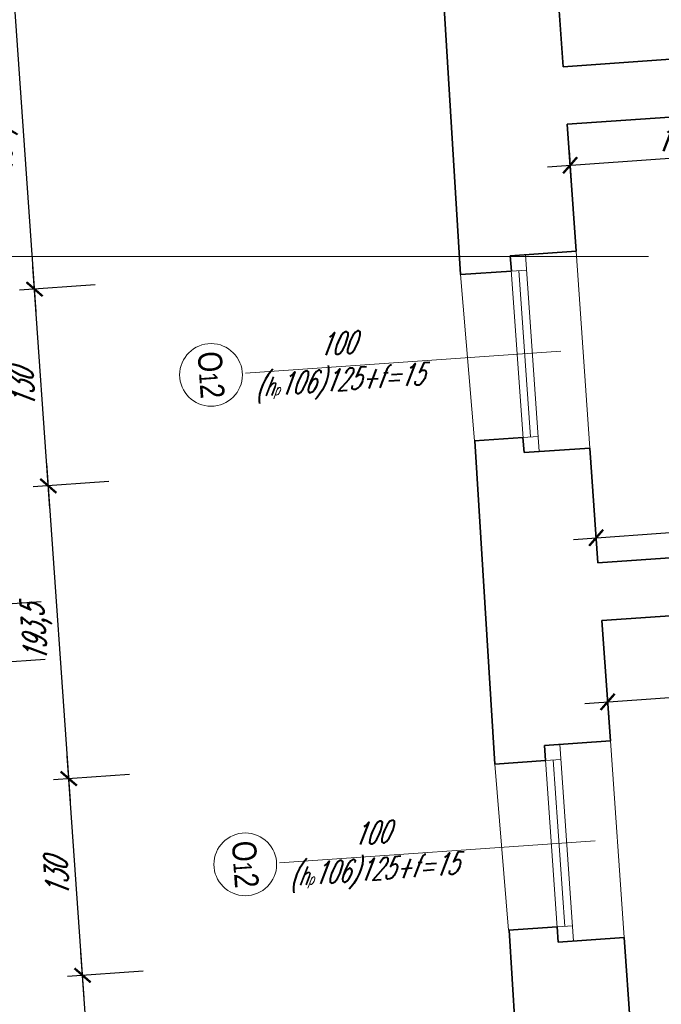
# Model space of a CAD drawing. Header units: millimetres. Extents: x 402 to 79005, y -7782 to 89952.
# Tile 198 of 256: x 21719 to 22141, y 37184 to 37833. Entities that reach past the tile are written whole.
import ezdxf

# ---------------------------------------------------------------- set-up
doc = ezdxf.new("R2010")
doc.units = ezdxf.units.MM
doc.header["$LTSCALE"] = 10
doc.layers.get('0').update_dxf_attribs({"lineweight": 0})
doc.layers.get('Defpoints').update_dxf_attribs({"color": 253})
for name, color, linetype, lineweight in [('01 parter - ściany', 253, 'Continuous', 35), ('03-01_okna', 253, 'Continuous', 15), ('04-1_widok', 253, 'Continuous', 5), ('05-01_wymiary', 253, 'Continuous', 5), ('05-03_opis', 253, 'Continuous', 5)]:
    doc.layers.add(name, color=color, linetype=linetype, lineweight=lineweight)
doc.styles.add('ariel', font='ARIAL.TTF', dxfattribs={"width": 0.8})
doc.styles.add('ariel_wym', font='simplex.shx', dxfattribs={"width": 0.65, "oblique": 25})
doc.dimstyles.new('ariel 50', dxfattribs={"dimtxt": 15, "dimasz": 10, "dimexe": 10, "dimexo": 0, "dimgap": 5, "dimtad": 1, "dimdec": 1, "dimrnd": 0.5, "dimtxsty": 'ariel_wym', "dimblk": 'ARCHTICK', "dimcen": 2.5, "dimdle": 15, "dimazin": 0, "dimtfac": 1, "dimtdec": 1, "dimtix": 1, "dimtmove": 0, "dimatfit": 3, "dimldrblk": 'DOT', "dimfxl": 0, "dimarcsym": 0})
doc.dimstyles.new('ariel 50 wnętrze', dxfattribs={"dimtxt": 15, "dimasz": 10, "dimexe": 10, "dimexo": 0, "dimgap": 5, "dimtad": 1, "dimdec": 1, "dimrnd": 0.5, "dimtxsty": 'ariel_wym', "dimblk": 'ARCHTICK', "dimcen": 2.5, "dimdle": 15, "dimazin": 0, "dimtfac": 1, "dimtdec": 1, "dimtix": 1, "dimtmove": 0, "dimatfit": 3, "dimldrblk": 'DOT', "dimfxl": 0, "dimarcsym": 0})

# ---------------------------------------------------------------- blocks, each defined once
blk = doc.blocks.new('_ArchTick')
at = {"color": 0, "linetype": 'ByBlock', "const_width": 0.15}
blk.add_lwpolyline([(-0.5, -0.5), (0.5, 0.5)], dxfattribs=at)
blk = doc.blocks.new('*D41')
at = {"layer": '05-01_wymiary', "color": 0, "lineweight": -2}
for p, q in [((21775.66, 36978.18), (21758.88, 37218.09)), ((21799.83, 37205.92), (21749.96, 37202.43)), ((21814.52, 36995.93), (21764.64, 36992.45))]:
    blk.add_line(p, q, dxfattribs=at)
at = {"layer": 'Defpoints', "color": 0}
for p in [(22116.88, 37228.09), (21759.93, 37203.13), (22131.56, 37018.1)]:
    blk.add_point(p, dxfattribs=at)
at = {"layer": '05-01_wymiary', "color": 0, "lineweight": -2, "xscale": 10, "yscale": 10, "zscale": 10}
for p, rotation in [((21759.93, 37203.13), 94.00000000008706), ((21774.61, 36993.14), 274.0000000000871)]:
    blk.add_blockref('_ArchTick', p, dxfattribs=dict(at, rotation=rotation))
at = {"layer": '05-01_wymiary', "color": 0, "insert": (21753.38, 37097.16), "char_height": 15, "attachment_point": 5, "rotation": 94, "style": 'ariel_wym'}
blk.add_mtext('210,5', dxfattribs=at)
blk = doc.blocks.new('_Dot')
at = {"color": 0, "linetype": 'ByBlock', "lineweight": -2}
blk.add_line((-0.5, 0), (-1, 0), dxfattribs=at)
at = {"color": 0, "linetype": 'ByBlock', "const_width": 0.5}
blk.add_lwpolyline([(-0.25, 0, 1), (0.25, 0, 1)], format="xyb", close=True, dxfattribs=at)
blk = doc.blocks.new('*D42')
at = {"layer": '05-01_wymiary', "color": 0, "lineweight": -2}
for p, q in [((21760.98, 37188.17), (21749.82, 37347.78)), ((21790.77, 37335.6), (21740.89, 37332.12)), ((21799.83, 37205.92), (21749.96, 37202.43))]:
    blk.add_line(p, q, dxfattribs=at)
at = {"layer": 'Defpoints', "color": 0}
for p in [(22107.81, 37357.77), (21750.86, 37332.81), (22116.88, 37228.09)]:
    blk.add_point(p, dxfattribs=at)
at = {"layer": '05-01_wymiary', "color": 0, "lineweight": -2, "xscale": 10, "yscale": 10, "zscale": 10}
for p, rotation in [((21750.86, 37332.81), 94.000000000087), ((21759.93, 37203.13), 274.000000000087)]:
    blk.add_blockref('_ArchTick', p, dxfattribs=dict(at, rotation=rotation))
at = {"layer": '05-01_wymiary', "color": 0, "insert": (21742.93, 37267.1), "char_height": 15, "attachment_point": 5, "rotation": 94, "style": 'ariel_wym'}
blk.add_mtext('130', dxfattribs=at)
blk = doc.blocks.new('*D43')
at = {"layer": '05-01_wymiary', "color": 0, "lineweight": -2}
for p, q in [((21751.91, 37317.85), (21736.32, 37540.81)), ((21777.27, 37528.63), (21727.39, 37525.14)), ((21790.77, 37335.6), (21740.89, 37332.12))]:
    blk.add_line(p, q, dxfattribs=at)
at = {"layer": 'Defpoints', "color": 0}
for p in [(22094.31, 37550.8), (21737.36, 37525.84), (22107.81, 37357.77)]:
    blk.add_point(p, dxfattribs=at)
at = {"layer": '05-01_wymiary', "color": 0, "lineweight": -2, "xscale": 10, "yscale": 10, "zscale": 10}
for p, rotation in [((21737.36, 37525.84), 94.00000000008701), ((21750.86, 37332.81), 274.000000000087)]:
    blk.add_blockref('_ArchTick', p, dxfattribs=dict(at, rotation=rotation))
at = {"layer": '05-01_wymiary', "color": 0, "insert": (21730.22, 37428.36), "char_height": 15, "attachment_point": 5, "rotation": 94, "style": 'ariel_wym'}
blk.add_mtext('193,5', dxfattribs=at)
blk = doc.blocks.new('*D44')
at = {"layer": '05-01_wymiary', "color": 0, "lineweight": -2}
for p, q in [((21738.41, 37510.88), (21727.25, 37670.49)), ((21768.2, 37658.32), (21718.32, 37654.83)), ((21777.27, 37528.63), (21727.39, 37525.14))]:
    blk.add_line(p, q, dxfattribs=at)
at = {"layer": 'Defpoints', "color": 0}
for p in [(22085.25, 37680.49), (21728.3, 37655.53), (22094.31, 37550.8)]:
    blk.add_point(p, dxfattribs=at)
at = {"layer": '05-01_wymiary', "color": 0, "lineweight": -2, "xscale": 10, "yscale": 10, "zscale": 10}
for p, rotation in [((21728.3, 37655.53), 94.00000000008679), ((21737.36, 37525.84), 274.0000000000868)]:
    blk.add_blockref('_ArchTick', p, dxfattribs=dict(at, rotation=rotation))
at = {"layer": '05-01_wymiary', "color": 0, "insert": (21720.36, 37589.81), "char_height": 15, "attachment_point": 5, "rotation": 94, "style": 'ariel_wym'}
blk.add_mtext('130', dxfattribs=at)
blk = doc.blocks.new('*D45')
at = {"layer": '05-01_wymiary', "color": 0, "lineweight": -2}
for p, q in [((21729.34, 37640.56), (21713.75, 37863.52)), ((21754.7, 37851.34), (21704.82, 37847.86)), ((21768.2, 37658.32), (21718.32, 37654.83))]:
    blk.add_line(p, q, dxfattribs=at)
at = {"layer": 'Defpoints', "color": 0}
for p in [(22071.75, 37873.51), (21714.8, 37848.55), (22085.25, 37680.49)]:
    blk.add_point(p, dxfattribs=at)
at = {"layer": '05-01_wymiary', "color": 0, "lineweight": -2, "xscale": 10, "yscale": 10, "zscale": 10}
for p, rotation in [((21714.8, 37848.55), 94.0000000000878), ((21728.3, 37655.53), 274.0000000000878)]:
    blk.add_blockref('_ArchTick', p, dxfattribs=dict(at, rotation=rotation))
at = {"layer": '05-01_wymiary', "color": 0, "insert": (21707.65, 37751.07), "char_height": 15, "attachment_point": 5, "rotation": 94, "style": 'ariel_wym'}
blk.add_mtext('193,5', dxfattribs=at)
blk = doc.blocks.new('*D75')
at = {"layer": '05-01_wymiary', "color": 0, "lineweight": -2}
for p, q in [((21652.68, 38020.17), (21670.95, 37758.81)), ((21693.62, 38008), (21643.75, 38004.51)), ((21709.81, 37776.56), (21659.93, 37773.07))]:
    blk.add_line(p, q, dxfattribs=at)
at = {"layer": 'Defpoints', "color": 0}
for p in [(22060.55, 38033.66), (22076.73, 37802.22), (21669.91, 37773.77)]:
    blk.add_point(p, dxfattribs=at)
at = {"layer": '05-01_wymiary', "color": 0, "lineweight": -2, "xscale": 10, "yscale": 10, "zscale": 10}
for p, rotation in [((21653.72, 38005.21), 94.0000000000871), ((21669.91, 37773.77), 274.0000000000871)]:
    blk.add_blockref('_ArchTick', p, dxfattribs=dict(at, rotation=rotation))
at = {"layer": '05-01_wymiary', "color": 0, "insert": (21649.34, 37888.62), "char_height": 15, "attachment_point": 5, "rotation": 94, "style": 'ariel_wym'}
blk.add_mtext('232', dxfattribs=at)
blk = doc.blocks.new('*D76')
at = {"layer": '05-01_wymiary', "color": 0, "lineweight": -2}
for p, q in [((21668.86, 37788.74), (21673.6, 37720.9)), ((21709.81, 37776.56), (21659.93, 37773.07)), ((21712.46, 37738.65), (21662.58, 37735.17))]:
    blk.add_line(p, q, dxfattribs=at)
at = {"layer": 'Defpoints', "color": 0}
for p in [(22076.73, 37802.22), (22079.38, 37764.31), (21672.56, 37735.86)]:
    blk.add_point(p, dxfattribs=at)
at = {"layer": '05-01_wymiary', "color": 0, "lineweight": -2, "xscale": 10, "yscale": 10, "zscale": 10}
for p, rotation in [((21669.91, 37773.77), 94.0000000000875), ((21672.56, 37735.86), 274.0000000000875)]:
    blk.add_blockref('_ArchTick', p, dxfattribs=dict(at, rotation=rotation))
at = {"layer": '05-01_wymiary', "color": 0, "insert": (21658.76, 37753.95), "char_height": 15, "attachment_point": 5, "rotation": 94, "style": 'ariel_wym'}
blk.add_mtext('38', dxfattribs=at)
blk = doc.blocks.new('*D77')
at = {"layer": '05-01_wymiary', "color": 0, "lineweight": -2}
for p, q in [((21671.51, 37750.83), (21693.83, 37431.61)), ((21712.46, 37738.65), (21662.58, 37735.17)), ((21732.69, 37449.36), (21682.81, 37445.87))]:
    blk.add_line(p, q, dxfattribs=at)
at = {"layer": 'Defpoints', "color": 0}
for p in [(22079.38, 37764.31), (22099.61, 37475.02), (21692.79, 37446.57)]:
    blk.add_point(p, dxfattribs=at)
at = {"layer": '05-01_wymiary', "color": 0, "lineweight": -2, "xscale": 10, "yscale": 10, "zscale": 10}
for p, rotation in [((21672.56, 37735.86), 94.00000000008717), ((21692.79, 37446.57), 274.0000000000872)]:
    blk.add_blockref('_ArchTick', p, dxfattribs=dict(at, rotation=rotation))
at = {"layer": '05-01_wymiary', "color": 0, "insert": (21670.2, 37590.35), "char_height": 15, "attachment_point": 5, "rotation": 94, "style": 'ariel_wym'}
blk.add_mtext('290', dxfattribs=at)
blk = doc.blocks.new('*D78')
at = {"layer": '05-01_wymiary', "color": 0, "lineweight": -2}
for p, q in [((21691.74, 37461.53), (21696.48, 37393.7)), ((21732.69, 37449.36), (21682.81, 37445.87)), ((21735.34, 37411.45), (21685.46, 37407.97))]:
    blk.add_line(p, q, dxfattribs=at)
at = {"layer": 'Defpoints', "color": 0}
for p in [(22099.61, 37475.02), (22102.26, 37437.11), (21695.44, 37408.66)]:
    blk.add_point(p, dxfattribs=at)
at = {"layer": '05-01_wymiary', "color": 0, "lineweight": -2, "xscale": 10, "yscale": 10, "zscale": 10}
for p, rotation in [((21692.79, 37446.57), 94.0000000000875), ((21695.44, 37408.66), 274.0000000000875)]:
    blk.add_blockref('_ArchTick', p, dxfattribs=dict(at, rotation=rotation))
at = {"layer": '05-01_wymiary', "color": 0, "insert": (21681.64, 37426.75), "char_height": 15, "attachment_point": 5, "rotation": 94, "style": 'ariel_wym'}
blk.add_mtext('38', dxfattribs=at)
blk = doc.blocks.new('*D79')
at = {"layer": '05-01_wymiary', "color": 0, "lineweight": -2}
for p, q in [((21694.39, 37423.63), (21717.41, 37094.43)), ((21735.34, 37411.45), (21685.46, 37407.97)), ((21756.27, 37112.18), (21706.39, 37108.7))]:
    blk.add_line(p, q, dxfattribs=at)
at = {"layer": 'Defpoints', "color": 0}
for p in [(22102.26, 37437.11), (22123.19, 37137.84), (21716.36, 37109.39)]:
    blk.add_point(p, dxfattribs=at)
at = {"layer": '05-01_wymiary', "color": 0, "lineweight": -2, "xscale": 10, "yscale": 10, "zscale": 10}
for p, rotation in [((21695.44, 37408.66), 94.00000000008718), ((21716.36, 37109.39), 274.0000000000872)]:
    blk.add_blockref('_ArchTick', p, dxfattribs=dict(at, rotation=rotation))
at = {"layer": '05-01_wymiary', "color": 0, "insert": (21693.43, 37258.16), "char_height": 15, "attachment_point": 5, "rotation": 94, "style": 'ariel_wym'}
blk.add_mtext('300', dxfattribs=at)
blk = doc.blocks.new('*D84')
at = {"layer": '05-01_wymiary', "color": 0, "lineweight": -2}
for p, q in [((21457.46, 40095.08), (21766.67, 35673.22)), ((21498.41, 40082.9), (21448.53, 40079.41)), ((21805.52, 35690.97), (21755.65, 35687.48))]:
    blk.add_line(p, q, dxfattribs=at)
at = {"layer": 'Defpoints', "color": 0}
for p in [(21838.4, 40106.68), (22246.18, 35721.78), (21765.62, 35688.18)]:
    blk.add_point(p, dxfattribs=at)
at = {"layer": '05-01_wymiary', "color": 0, "lineweight": -2, "xscale": 10, "yscale": 10, "zscale": 10}
for p, rotation in [((21458.51, 40080.11), 94.00000000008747), ((21765.62, 35688.18), 274.0000000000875)]:
    blk.add_blockref('_ArchTick', p, dxfattribs=dict(at, rotation=rotation))
at = {"layer": '05-01_wymiary', "color": 0, "insert": (21598.17, 37883.17), "char_height": 15, "attachment_point": 5, "rotation": 94, "style": 'ariel_wym'}
blk.add_mtext('4402,5', dxfattribs=at)
blk = doc.blocks.new('*D480')
at = {"layer": '05-01_wymiary', "color": 0, "lineweight": -2}
for p, q in [((22238.81, 37491.43), (22237.41, 37511.38)), ((22083.49, 37490.59), (22253.07, 37502.45)), ((22099.15, 37481.66), (22097.75, 37501.62))]:
    blk.add_line(p, q, dxfattribs=at)
at = {"layer": 'Defpoints', "color": 0}
for p in [(22238.11, 37501.41), (22239.27, 37484.79), (22099.61, 37475.02)]:
    blk.add_point(p, dxfattribs=at)
at = {"layer": '05-01_wymiary', "color": 0, "lineweight": -2, "xscale": 10, "yscale": 10, "zscale": 10}
for p, rotation in [((22238.11, 37501.41), 3.999999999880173), ((22098.45, 37491.64), 183.9999999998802)]:
    blk.add_blockref('_ArchTick', p, dxfattribs=dict(at, rotation=rotation))
at = {"layer": '05-01_wymiary', "color": 0, "insert": (22167.41, 37508.99), "char_height": 15, "attachment_point": 5, "rotation": 4, "style": 'ariel_wym'}
blk.add_mtext('140', dxfattribs=at)
blk = doc.blocks.new('*D532')
at = {"layer": '05-01_wymiary', "color": 0, "lineweight": -2}
for p, q in [((22220.24, 37756.98), (22221.63, 37737.03)), ((22066.31, 37736.2), (22235.9, 37748.06)), ((22080.58, 37747.22), (22081.97, 37727.27))]:
    blk.add_line(p, q, dxfattribs=at)
at = {"layer": 'Defpoints', "color": 0}
for p in [(22219.04, 37774.08), (22079.38, 37764.31), (22220.94, 37747.01)]:
    blk.add_point(p, dxfattribs=at)
at = {"layer": '05-01_wymiary', "color": 0, "lineweight": -2, "xscale": 10, "yscale": 10, "zscale": 10}
for p, rotation in [((22220.94, 37747.01), 3.999999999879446), ((22081.28, 37737.24), 183.9999999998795)]:
    blk.add_blockref('_ArchTick', p, dxfattribs=dict(at, rotation=rotation))
at = {"layer": '05-01_wymiary', "color": 0, "insert": (22150.23, 37754.6), "char_height": 15, "attachment_point": 5, "rotation": 4, "style": 'ariel_wym'}
blk.add_mtext('140', dxfattribs=at)
blk = doc.blocks.new('*D539')
at = {"layer": '05-01_wymiary', "color": 0, "lineweight": -2}
for p, q in [((22706.85, 37435.47), (22708.25, 37415.52)), ((22091.05, 37382.38), (22722.51, 37426.54)), ((22105.32, 37393.41), (22106.72, 37373.45))]:
    blk.add_line(p, q, dxfattribs=at)
at = {"layer": 'Defpoints', "color": 0}
for p in [(22703.79, 37479.17), (22102.26, 37437.11), (22707.55, 37425.49)]:
    blk.add_point(p, dxfattribs=at)
at = {"layer": '05-01_wymiary', "color": 0, "lineweight": -2, "xscale": 10, "yscale": 10, "zscale": 10}
for p, rotation in [((22707.55, 37425.49), 3.999999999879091), ((22106.02, 37383.43), 183.9999999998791)]:
    blk.add_blockref('_ArchTick', p, dxfattribs=dict(at, rotation=rotation))
at = {"layer": '05-01_wymiary', "color": 0, "insert": (22405.91, 37416.93), "char_height": 15, "attachment_point": 5, "rotation": 4, "style": 'ariel_wym'}
blk.add_mtext('603', dxfattribs=at)

msp = doc.modelspace()

# ---------------------------------------------------------------- linework, layer by layer
at = {"layer": '01 parter - ściany'}
for p, q in [((22009.13, 37665.14), (21995.98, 37878.24)), ((22076.73, 37802.22), (22071.75, 37873.51)), ((22076.73, 37802.22), (22678.26, 37844.28)), ((22079.38, 37764.31), (22219.04, 37774.08)), ((22085.25, 37680.49), (22079.38, 37764.31)), ((22085.25, 37680.49), (22041.85, 37677.45)), ((22041.85, 37677.45), (22042.55, 37667.48)), ((22042.55, 37667.48), (22009.13, 37665.14)), ((22050.22, 37557.74), (22018.2, 37555.5)), ((22050.92, 37547.77), (22050.22, 37557.74)), ((22031.7, 37342.43), (22018.55, 37555.53)), ((22094.31, 37550.8), (22050.92, 37547.77)), ((22099.61, 37475.02), (22094.31, 37550.8)), ((22099.61, 37475.02), (22239.27, 37484.79)), ((22102.26, 37437.11), (22531.41, 37467.12)), ((22102.26, 37437.11), (22531.41, 37467.12)), ((22107.81, 37357.77), (22102.26, 37437.11)), ((22107.81, 37357.77), (22064.41, 37354.74)), ((22064.41, 37354.74), (22065.11, 37344.76)), ((22065.11, 37344.76), (22031.7, 37342.43)), ((22072.78, 37235.03), (22040.77, 37232.79)), ((22055.45, 37002.76), (22041.11, 37232.82)), ((22073.48, 37225.06), (22072.78, 37235.03)), ((22116.88, 37228.09), (22073.48, 37225.06)), ((22123.19, 37137.84), (22116.88, 37228.09))]:
    msp.add_line(p, q, dxfattribs=at)
at = {"layer": '03-01_okna', "linetype": 'Continuous', "lineweight": 0}
for p, q in [((22050.92, 37547.77), (22041.85, 37677.45)), ((22060.89, 37548.47), (22051.82, 37678.15)), ((22052.52, 37668.17), (22042.55, 37667.48)), ((22055.21, 37558.09), (22047.53, 37667.82)), ((22018.2, 37555.5), (22009.13, 37665.14)), ((22060.19, 37558.44), (22050.22, 37557.74)), ((22083.46, 37225.75), (22074.39, 37355.44)), ((22073.48, 37225.06), (22064.41, 37354.74)), ((22075.09, 37345.46), (22065.11, 37344.76)), ((22077.77, 37235.38), (22070.1, 37345.11)), ((22040.77, 37232.79), (22031.7, 37342.43)), ((22082.76, 37235.73), (22072.78, 37235.03))]:
    msp.add_line(p, q, dxfattribs=at)
at = {"layer": '04-1_widok'}
for p, q in [((22085.25, 37680.49), (22094.31, 37550.8)), ((22107.81, 37357.77), (22116.88, 37228.09))]:
    msp.add_line(p, q, dxfattribs=at)
at = {"layer": '05-03_opis'}
msp.add_line((21303.23, 37677.16), (22132.93, 37677.16), dxfattribs=at)
at = {"layer": '05-03_opis', "lineweight": 0}
for p, q in [((22075.17, 37614.62), (21867.28, 37600.08)), ((22097.73, 37291.91), (21889.84, 37277.37))]:
    msp.add_line(p, q, dxfattribs=at)
for centre in [(21844.61, 37599), (21867.17, 37276.29)]:
    msp.add_circle(centre, 20.69, dxfattribs=at)

# ---------------------------------------------------------------- texts
at = {"layer": '05-03_opis', "lineweight": 0, "attachment_point": 5}
for s, insert, char_height, width, rotation, style in [('100\\P({\\H0.8333x;h\\H0.6x;p}106)125+f=15', (21928.42, 37605.43), 14.4, 62.6613, 4, 'ariel_wym'), ('O{\\H0.7576x;1}2', (21844.61, 37599), 15.84, 75.1935, 274, 'ariel'), ('100\\P({\\H0.8333x;h\\H0.6x;p}106)125+f=15', (21950.99, 37282.72), 14.4, 62.6613, 4, 'ariel_wym'), ('O{\\H0.7576x;1}2', (21867.17, 37276.29), 15.84, 75.1935, 274, 'ariel')]:
    msp.add_mtext(s, dxfattribs=dict(at, insert=insert, char_height=char_height, width=width, rotation=rotation, style=style))

# ---------------------------------------------------------------- dimensions: what is measured, and where the dimension line sits
at = {"layer": '05-01_wymiary'}
for base, p1, p2, angle, dimstyle, picture, middle in [((21765.62, 35688.18), (21838.4, 40106.68), (22246.18, 35721.78), 94, 'ariel 50', '*D84', (21598.17, 37883.17)), ((22220.94, 37747.01), (22079.38, 37764.31), (22219.04, 37774.08), 4, 'ariel 50 wnętrze', '*D532', (22150.23, 37754.6)), ((22238.11, 37501.41), (22099.61, 37475.02), (22239.27, 37484.79), 4, 'ariel 50 wnętrze', '*D480', (22167.41, 37508.99)), ((22707.55, 37425.49), (22102.26, 37437.11), (22703.79, 37479.17), 4, 'ariel 50 wnętrze', '*D539', (22405.91, 37416.93))]:
    dim = msp.add_linear_dim(base=base, p1=p1, p2=p2, angle=angle, dimstyle=dimstyle, dxfattribs=at)
    dim.commit()
    dim.dimension.update_dxf_attribs({"geometry": picture, "text_midpoint": middle})
for base, p1, p2, picture, middle in [((21669.91, 37773.77), (22060.55, 38033.66), (22076.73, 37802.22), '*D75', (21649.34, 37888.62)), ((21714.8, 37848.55), (22085.25, 37680.49), (22071.75, 37873.51), '*D45', (21707.65, 37751.07)), ((21672.56, 37735.86), (22076.73, 37802.22), (22079.38, 37764.31), '*D76', (21658.76, 37753.95)), ((21692.79, 37446.57), (22079.38, 37764.31), (22099.61, 37475.02), '*D77', (21670.2, 37590.35)), ((21728.3, 37655.53), (22094.31, 37550.8), (22085.25, 37680.49), '*D44', (21720.36, 37589.81)), ((21737.36, 37525.84), (22107.81, 37357.77), (22094.31, 37550.8), '*D43', (21730.22, 37428.36)), ((21695.44, 37408.66), (22099.61, 37475.02), (22102.26, 37437.11), '*D78', (21681.64, 37426.75)), ((21716.36, 37109.39), (22102.26, 37437.11), (22123.19, 37137.84), '*D79', (21693.43, 37258.16)), ((21750.86, 37332.81), (22116.88, 37228.09), (22107.81, 37357.77), '*D42', (21742.93, 37267.1)), ((21759.93, 37203.13), (22131.56, 37018.1), (22116.88, 37228.09), '*D41', (21753.38, 37097.16))]:
    dim = msp.add_linear_dim(base=base, p1=p1, p2=p2, angle=94, dimstyle='ariel 50', override={"dimtmove": 1}, dxfattribs=at)
    dim.commit()
    dim.dimension.update_dxf_attribs({"geometry": picture, "text_midpoint": middle})

doc.saveas('drawing.dxf')
